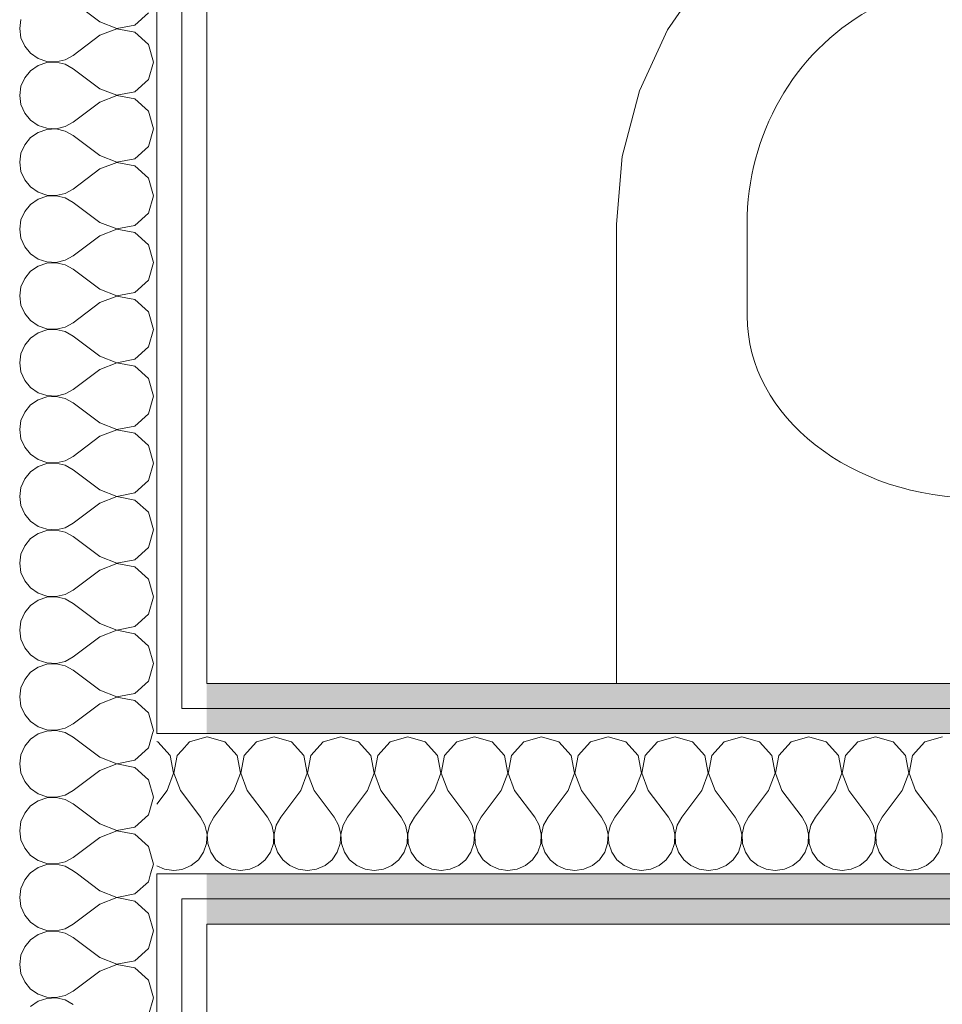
# Model space of a CAD drawing. Header units: millimetres. Extents: x 172139 to 266886, y 89395 to 138225.
# Tile 63 of 94: x 212223 to 212683, y 117047 to 117538. Entities that reach past the tile are written whole.
import ezdxf

# ---------------------------------------------------------------- set-up
doc = ezdxf.new("R2010")
doc.units = ezdxf.units.MM
doc.header["$MEASUREMENT"] = 0
doc.layers.add('PRZEBUDOWA_W_KAN', color=7, linetype='Continuous')
doc.layers.add('ROZBUDOWA_NOWE_DZIAŁOWE', color=7, linetype='Continuous')
for name, color, linetype, lineweight in [('PRZEBUDOWA_W_KAN_Nr_pióra__101', 252, 'Continuous', 5), ('ROZBUDOWA_NOWE_DZIAŁOWE_Nr_pióra__47', 7, 'Continuous', 15), ('STREFA_NOWE_POM_Nr_pióra__121', 255, 'Continuous', 0)]:
    doc.layers.add(name, color=color, linetype=linetype, lineweight=lineweight)
for name, color, linetype, lineweight, true_color in [('ROZBUDOWA_NOWE_DZIAŁOWE_Nr_pióra__24', 7, 'Continuous', 15, 0x029e21), ('ROZBUDOWA_NOWE_DZIAŁOWE_Nr_pióra__4', 7, 'Continuous', 13, 0x029e21), ('ROZBUDOWA_NOWE_DZIAŁOWE_Nr_pióra__67', 7, 'Continuous', 13, 0x6a6a6a)]:
    doc.layers.add(name, color=color, linetype=linetype, lineweight=lineweight, true_color=true_color)
pattern_1 = [(0, (0, 0), (0, 37.5), [0, -37.5])]

# ---------------------------------------------------------------- blocks, each defined once
blk = doc.blocks.new('*X465')
at = {"layer": 'ROZBUDOWA_NOWE_DZIAŁOWE_Nr_pióra__4', "linetype": 'Continuous'}
for p, q in [((212316.67, 117180.1), (212316.49, 117180.05)), ((212325.43, 117177.61), (212316.67, 117180.1)), ((212331.57, 117170.89), (212325.43, 117177.61)), ((212341.24, 117177.61), (212335.09, 117170.89)), ((212350, 117180.1), (212341.24, 117177.61)), ((212358.76, 117177.61), (212350, 117180.1)), ((212364.91, 117170.89), (212358.76, 117177.61)), ((212374.57, 117177.61), (212368.43, 117170.89)), ((212383.33, 117180.1), (212374.57, 117177.61)), ((212392.1, 117177.61), (212383.33, 117180.1)), ((212398.24, 117170.89), (212392.1, 117177.61)), ((212407.9, 117177.61), (212401.76, 117170.89)), ((212416.67, 117180.1), (212407.9, 117177.61)), ((212425.43, 117177.61), (212416.67, 117180.1)), ((212431.57, 117170.89), (212425.43, 117177.61)), ((212441.24, 117177.61), (212435.09, 117170.89)), ((212450, 117180.1), (212441.24, 117177.61)), ((212458.76, 117177.61), (212450, 117180.1)), ((212464.91, 117170.89), (212458.76, 117177.61)), ((212474.57, 117177.61), (212468.43, 117170.89)), ((212483.33, 117180.1), (212474.57, 117177.61)), ((212492.1, 117177.61), (212483.33, 117180.1)), ((212498.24, 117170.89), (212492.1, 117177.61)), ((212507.9, 117177.61), (212501.76, 117170.89)), ((212516.67, 117180.1), (212507.9, 117177.61)), ((212525.43, 117177.61), (212516.67, 117180.1)), ((212531.57, 117170.89), (212525.43, 117177.61)), ((212541.24, 117177.61), (212535.09, 117170.89)), ((212550, 117180.1), (212541.24, 117177.61)), ((212558.76, 117177.61), (212550, 117180.1)), ((212564.91, 117170.89), (212558.76, 117177.61)), ((212574.57, 117177.61), (212568.43, 117170.89)), ((212583.33, 117180.1), (212574.57, 117177.61)), ((212592.1, 117177.61), (212583.33, 117180.1)), ((212598.24, 117170.89), (212592.1, 117177.61)), ((212607.9, 117177.61), (212601.76, 117170.89)), ((212616.67, 117180.1), (212607.9, 117177.61)), ((212625.43, 117177.61), (212616.67, 117180.1)), ((212631.57, 117170.89), (212625.43, 117177.61)), ((212641.24, 117177.61), (212635.09, 117170.89)), ((212650, 117180.1), (212641.24, 117177.61)), ((212658.76, 117177.61), (212650, 117180.1)), ((212664.91, 117170.89), (212658.76, 117177.61)), ((212674.57, 117177.61), (212668.43, 117170.89)), ((212683.33, 117180.1), (212674.57, 117177.61)), ((212333.27, 117161.93), (212331.57, 117170.89)), ((212335.09, 117170.89), (212333.4, 117161.93)), ((212366.6, 117161.93), (212364.91, 117170.89)), ((212368.43, 117170.89), (212366.73, 117161.93)), ((212399.93, 117161.93), (212398.24, 117170.89)), ((212401.76, 117170.89), (212400.07, 117161.93)), ((212433.27, 117161.93), (212431.57, 117170.89)), ((212435.09, 117170.89), (212433.4, 117161.93)), ((212466.6, 117161.93), (212464.91, 117170.89)), ((212468.43, 117170.89), (212466.73, 117161.93)), ((212499.93, 117161.93), (212498.24, 117170.89)), ((212501.76, 117170.89), (212500.07, 117161.93)), ((212533.27, 117161.93), (212531.57, 117170.89)), ((212535.09, 117170.89), (212533.4, 117161.93)), ((212566.6, 117161.93), (212564.91, 117170.89)), ((212568.43, 117170.89), (212566.73, 117161.93)), ((212599.93, 117161.93), (212598.24, 117170.89)), ((212601.76, 117170.89), (212600.07, 117161.93)), ((212633.27, 117161.93), (212631.57, 117170.89)), ((212635.09, 117170.89), (212633.4, 117161.93)), ((212666.6, 117161.93), (212664.91, 117170.89)), ((212668.43, 117170.89), (212666.73, 117161.93)), ((212330, 117153.43), (212333.27, 117161.93)), ((212333.4, 117161.93), (212336.67, 117153.43)), ((212363.33, 117153.43), (212366.6, 117161.93)), ((212366.73, 117161.93), (212370, 117153.43)), ((212396.67, 117153.43), (212399.93, 117161.93)), ((212400.07, 117161.93), (212403.33, 117153.43)), ((212430, 117153.43), (212433.27, 117161.93)), ((212433.4, 117161.93), (212436.67, 117153.43)), ((212463.33, 117153.43), (212466.6, 117161.93)), ((212466.73, 117161.93), (212470, 117153.43)), ((212496.67, 117153.43), (212499.93, 117161.93)), ((212500.07, 117161.93), (212503.33, 117153.43)), ((212530, 117153.43), (212533.27, 117161.93)), ((212533.4, 117161.93), (212536.67, 117153.43)), ((212563.33, 117153.43), (212566.6, 117161.93)), ((212566.73, 117161.93), (212570, 117153.43)), ((212596.67, 117153.43), (212599.93, 117161.93)), ((212600.07, 117161.93), (212603.33, 117153.43)), ((212630, 117153.43), (212633.27, 117161.93)), ((212633.4, 117161.93), (212636.67, 117153.43)), ((212663.33, 117153.43), (212666.6, 117161.93)), ((212666.73, 117161.93), (212670, 117153.43)), ((212330, 117153.43), (212320, 117140.1)), ((212336.67, 117153.43), (212346.67, 117140.1)), ((212363.33, 117153.43), (212353.33, 117140.1)), ((212370, 117153.43), (212380, 117140.1)), ((212396.67, 117153.43), (212386.67, 117140.1)), ((212403.33, 117153.43), (212413.33, 117140.1)), ((212430, 117153.43), (212420, 117140.1)), ((212436.67, 117153.43), (212446.67, 117140.1)), ((212463.33, 117153.43), (212453.33, 117140.1)), ((212470, 117153.43), (212480, 117140.1)), ((212496.67, 117153.43), (212486.67, 117140.1)), ((212503.33, 117153.43), (212513.33, 117140.1)), ((212530, 117153.43), (212520, 117140.1)), ((212536.67, 117153.43), (212546.67, 117140.1)), ((212563.33, 117153.43), (212553.33, 117140.1)), ((212570, 117153.43), (212580, 117140.1)), ((212596.67, 117153.43), (212586.67, 117140.1)), ((212603.33, 117153.43), (212613.33, 117140.1)), ((212630, 117153.43), (212620, 117140.1)), ((212636.67, 117153.43), (212646.67, 117140.1)), ((212663.33, 117153.43), (212653.33, 117140.1)), ((212670, 117153.43), (212680, 117140.1)), ((212320, 117140.1), (212317.77, 117136.07)), ((212348.89, 117136.07), (212346.67, 117140.1)), ((212353.33, 117140.1), (212351.11, 117136.07)), ((212382.23, 117136.07), (212380, 117140.1)), ((212386.67, 117140.1), (212384.44, 117136.07)), ((212415.56, 117136.07), (212413.33, 117140.1)), ((212420, 117140.1), (212417.77, 117136.07)), ((212448.89, 117136.07), (212446.67, 117140.1)), ((212453.33, 117140.1), (212451.11, 117136.07)), ((212482.23, 117136.07), (212480, 117140.1)), ((212486.67, 117140.1), (212484.44, 117136.07)), ((212515.56, 117136.07), (212513.33, 117140.1)), ((212520, 117140.1), (212517.77, 117136.07)), ((212548.89, 117136.07), (212546.67, 117140.1)), ((212553.33, 117140.1), (212551.11, 117136.07)), ((212582.23, 117136.07), (212580, 117140.1)), ((212586.67, 117140.1), (212584.44, 117136.07)), ((212615.56, 117136.07), (212613.33, 117140.1)), ((212620, 117140.1), (212617.77, 117136.07)), ((212648.89, 117136.07), (212646.67, 117140.1)), ((212653.33, 117140.1), (212651.11, 117136.07)), ((212682.23, 117136.07), (212680, 117140.1)), ((212317.77, 117136.07), (212316.73, 117131.59)), ((212349.93, 117131.59), (212348.89, 117136.07)), ((212351.11, 117136.07), (212350.07, 117131.59)), ((212383.27, 117131.59), (212382.23, 117136.07)), ((212384.44, 117136.07), (212383.4, 117131.59)), ((212416.6, 117131.59), (212415.56, 117136.07)), ((212417.77, 117136.07), (212416.73, 117131.59)), ((212449.93, 117131.59), (212448.89, 117136.07)), ((212451.11, 117136.07), (212450.07, 117131.59)), ((212483.27, 117131.59), (212482.23, 117136.07)), ((212484.44, 117136.07), (212483.4, 117131.59)), ((212516.6, 117131.59), (212515.56, 117136.07)), ((212517.77, 117136.07), (212516.73, 117131.59)), ((212549.93, 117131.59), (212548.89, 117136.07)), ((212551.11, 117136.07), (212550.07, 117131.59)), ((212583.27, 117131.59), (212582.23, 117136.07)), ((212584.44, 117136.07), (212583.4, 117131.59)), ((212616.6, 117131.59), (212615.56, 117136.07)), ((212617.77, 117136.07), (212616.73, 117131.59)), ((212649.93, 117131.59), (212648.89, 117136.07)), ((212651.11, 117136.07), (212650.07, 117131.59)), ((212683.27, 117131.59), (212682.23, 117136.07)), ((212316.6, 117131.59), (212316.49, 117132.06)), ((212316.49, 117129.36), (212316.6, 117131.59)), ((212316.73, 117131.59), (212316.96, 117127)), ((212349.71, 117127), (212349.93, 117131.59)), ((212350.07, 117131.59), (212350.29, 117127)), ((212383.04, 117127), (212383.27, 117131.59)), ((212383.4, 117131.59), (212383.62, 117127)), ((212416.38, 117127), (212416.6, 117131.59)), ((212416.73, 117131.59), (212416.96, 117127)), ((212449.71, 117127), (212449.93, 117131.59)), ((212450.07, 117131.59), (212450.29, 117127)), ((212483.04, 117127), (212483.27, 117131.59)), ((212483.4, 117131.59), (212483.62, 117127)), ((212516.38, 117127), (212516.6, 117131.59)), ((212516.73, 117131.59), (212516.96, 117127)), ((212549.71, 117127), (212549.93, 117131.59)), ((212550.07, 117131.59), (212550.29, 117127)), ((212583.04, 117127), (212583.27, 117131.59)), ((212583.4, 117131.59), (212583.62, 117127)), ((212616.38, 117127), (212616.6, 117131.59)), ((212616.73, 117131.59), (212616.96, 117127)), ((212649.71, 117127), (212649.93, 117131.59)), ((212650.07, 117131.59), (212650.29, 117127)), ((212683.04, 117127), (212683.27, 117131.59)), ((212316.96, 117127), (212318.43, 117122.64)), ((212348.24, 117122.64), (212349.71, 117127)), ((212350.29, 117127), (212351.76, 117122.64)), ((212381.57, 117122.64), (212383.04, 117127)), ((212383.62, 117127), (212385.09, 117122.64)), ((212414.91, 117122.64), (212416.38, 117127)), ((212416.96, 117127), (212418.43, 117122.64)), ((212448.24, 117122.64), (212449.71, 117127)), ((212450.29, 117127), (212451.76, 117122.64)), ((212481.57, 117122.64), (212483.04, 117127)), ((212483.62, 117127), (212485.09, 117122.64)), ((212514.91, 117122.64), (212516.38, 117127)), ((212516.96, 117127), (212518.43, 117122.64)), ((212548.24, 117122.64), (212549.71, 117127)), ((212550.29, 117127), (212551.76, 117122.64)), ((212581.57, 117122.64), (212583.04, 117127)), ((212583.62, 117127), (212585.09, 117122.64)), ((212614.91, 117122.64), (212616.38, 117127)), ((212616.96, 117127), (212618.43, 117122.64)), ((212648.24, 117122.64), (212649.71, 117127)), ((212650.29, 117127), (212651.76, 117122.64)), ((212681.57, 117122.64), (212683.04, 117127)), ((212318.43, 117122.64), (212321.03, 117118.85)), ((212321.03, 117118.85), (212324.57, 117115.92)), ((212342.1, 117115.92), (212345.64, 117118.85)), ((212345.64, 117118.85), (212348.24, 117122.64)), ((212351.76, 117122.64), (212354.36, 117118.85)), ((212354.36, 117118.85), (212357.9, 117115.92)), ((212375.43, 117115.92), (212378.97, 117118.85)), ((212378.97, 117118.85), (212381.57, 117122.64)), ((212385.09, 117122.64), (212387.7, 117118.85)), ((212387.7, 117118.85), (212391.24, 117115.92)), ((212408.76, 117115.92), (212412.3, 117118.85)), ((212412.3, 117118.85), (212414.91, 117122.64)), ((212418.43, 117122.64), (212421.03, 117118.85)), ((212421.03, 117118.85), (212424.57, 117115.92)), ((212442.1, 117115.92), (212445.64, 117118.85)), ((212445.64, 117118.85), (212448.24, 117122.64)), ((212451.76, 117122.64), (212454.36, 117118.85)), ((212454.36, 117118.85), (212457.9, 117115.92)), ((212475.43, 117115.92), (212478.97, 117118.85)), ((212478.97, 117118.85), (212481.57, 117122.64)), ((212485.09, 117122.64), (212487.7, 117118.85)), ((212487.7, 117118.85), (212491.24, 117115.92)), ((212508.76, 117115.92), (212512.3, 117118.85)), ((212512.3, 117118.85), (212514.91, 117122.64)), ((212518.43, 117122.64), (212521.03, 117118.85)), ((212521.03, 117118.85), (212524.57, 117115.92)), ((212542.1, 117115.92), (212545.64, 117118.85)), ((212545.64, 117118.85), (212548.24, 117122.64)), ((212551.76, 117122.64), (212554.36, 117118.85)), ((212554.36, 117118.85), (212557.9, 117115.92)), ((212575.43, 117115.92), (212578.97, 117118.85)), ((212578.97, 117118.85), (212581.57, 117122.64)), ((212585.09, 117122.64), (212587.7, 117118.85)), ((212587.7, 117118.85), (212591.24, 117115.92)), ((212608.76, 117115.92), (212612.3, 117118.85)), ((212612.3, 117118.85), (212614.91, 117122.64)), ((212618.43, 117122.64), (212621.03, 117118.85)), ((212621.03, 117118.85), (212624.57, 117115.92)), ((212642.1, 117115.92), (212645.64, 117118.85)), ((212645.64, 117118.85), (212648.24, 117122.64)), ((212651.76, 117122.64), (212654.36, 117118.85)), ((212654.36, 117118.85), (212657.9, 117115.92)), ((212675.43, 117115.92), (212678.97, 117118.85)), ((212678.97, 117118.85), (212681.57, 117122.64)), ((212324.57, 117115.92), (212328.78, 117114.07)), ((212328.78, 117114.07), (212333.33, 117113.43)), ((212333.33, 117113.43), (212337.89, 117114.07)), ((212337.89, 117114.07), (212342.1, 117115.92)), ((212357.9, 117115.92), (212362.11, 117114.07)), ((212362.11, 117114.07), (212366.67, 117113.43)), ((212366.67, 117113.43), (212371.22, 117114.07)), ((212371.22, 117114.07), (212375.43, 117115.92)), ((212391.24, 117115.92), (212395.45, 117114.07)), ((212395.45, 117114.07), (212400, 117113.43)), ((212400, 117113.43), (212404.55, 117114.07)), ((212404.55, 117114.07), (212408.76, 117115.92)), ((212424.57, 117115.92), (212428.78, 117114.07)), ((212428.78, 117114.07), (212433.33, 117113.43)), ((212433.33, 117113.43), (212437.89, 117114.07)), ((212437.89, 117114.07), (212442.1, 117115.92)), ((212457.9, 117115.92), (212462.11, 117114.07)), ((212462.11, 117114.07), (212466.67, 117113.43)), ((212466.67, 117113.43), (212471.22, 117114.07)), ((212471.22, 117114.07), (212475.43, 117115.92)), ((212491.24, 117115.92), (212495.45, 117114.07)), ((212495.45, 117114.07), (212500, 117113.43)), ((212500, 117113.43), (212504.55, 117114.07)), ((212504.55, 117114.07), (212508.76, 117115.92)), ((212524.57, 117115.92), (212528.78, 117114.07)), ((212528.78, 117114.07), (212533.33, 117113.43)), ((212533.33, 117113.43), (212537.89, 117114.07)), ((212537.89, 117114.07), (212542.1, 117115.92)), ((212557.9, 117115.92), (212562.11, 117114.07)), ((212562.11, 117114.07), (212566.67, 117113.43)), ((212566.67, 117113.43), (212571.22, 117114.07)), ((212571.22, 117114.07), (212575.43, 117115.92)), ((212591.24, 117115.92), (212595.45, 117114.07)), ((212595.45, 117114.07), (212600, 117113.43)), ((212600, 117113.43), (212604.55, 117114.07)), ((212604.55, 117114.07), (212608.76, 117115.92)), ((212624.57, 117115.92), (212628.78, 117114.07)), ((212628.78, 117114.07), (212633.33, 117113.43)), ((212633.33, 117113.43), (212637.89, 117114.07)), ((212637.89, 117114.07), (212642.1, 117115.92)), ((212657.9, 117115.92), (212662.11, 117114.07)), ((212662.11, 117114.07), (212666.67, 117113.43)), ((212666.67, 117113.43), (212671.22, 117114.07)), ((212671.22, 117114.07), (212675.43, 117115.92))]:
    blk.add_line(p, q, dxfattribs=at)
blk = doc.blocks.new('Ściana_124', base_point=(212316.49, 117206.76))
at = {"layer": 'ROZBUDOWA_NOWE_DZIAŁOWE_Nr_pióra__24', "linetype": 'Continuous'}
h = blk.add_hatch(dxfattribs=at)
h.set_pattern_fill('Gips', color=256, style=0, pattern_type=2)
h.set_pattern_definition(pattern_1)
h.paths.add_polyline_path([(216210.84, 117206.76), (212316.49, 117206.76), (212316.49, 117194.26), (216210.84, 117194.26)])
h = blk.add_hatch(dxfattribs=at)
h.set_pattern_fill('Gips', color=256, style=0, pattern_type=2)
h.set_pattern_definition(pattern_1)
h.paths.add_polyline_path([(216210.84, 117194.26), (212316.49, 117194.26), (212316.49, 117181.76), (216210.84, 117181.76)])
h = blk.add_hatch(dxfattribs=at)
h.set_pattern_fill('Gips', color=256, style=0, pattern_type=2)
h.set_pattern_definition(pattern_1)
h.paths.add_polyline_path([(212316.49, 117099.26), (216210.84, 117099.26), (216210.84, 117111.76), (212316.49, 117111.76)])
h = blk.add_hatch(dxfattribs=at)
h.set_pattern_fill('Gips', color=256, style=0, pattern_type=2)
h.set_pattern_definition(pattern_1)
h.paths.add_polyline_path([(212316.49, 117086.76), (216210.84, 117086.76), (216210.84, 117099.26), (212316.49, 117099.26)])
at = {"layer": 'ROZBUDOWA_NOWE_DZIAŁOWE_Nr_pióra__47', "linetype": 'Continuous', "flags": 128}
for points in [[(216210.84, 117206.76), (212316.49, 117206.76)], [(212316.49, 117086.76), (216210.84, 117086.76)]]:
    blk.add_lwpolyline(points, dxfattribs=at)
at = {"layer": 'ROZBUDOWA_NOWE_DZIAŁOWE_Nr_pióra__67', "linetype": 'Continuous'}
for p, q in [((216210.84, 117194.26), (212316.49, 117194.26)), ((216210.84, 117181.76), (212316.49, 117181.76)), ((212316.49, 117111.76), (216210.84, 117111.76)), ((212316.49, 117099.26), (216210.84, 117099.26))]:
    blk.add_line(p, q, dxfattribs=at)
at = {"layer": 'ROZBUDOWA_NOWE_DZIAŁOWE'}
blk.add_blockref('*X465', (0, 0), dxfattribs=at)
blk = doc.blocks.new('Umywalka 19_2')
at = {"layer": 'PRZEBUDOWA_W_KAN_Nr_pióra__101', "linetype": 'Continuous'}
for p, q in [((-300, 0), (-300, -229.09)), ((300, 0), (-300, 0)), ((300, -229.09), (300, 0)), ((-25, -57.32), (-21, -99.27)), ((21, -99.27), (25, -57.32)), ((-13.6, -97.1), (-13.6, -82.23)), ((-13.6, -82.23), (13.6, -82.23)), ((13.6, -82.23), (13.6, -97.1)), ((118.83, -92.32), (-118.83, -92.32)), ((-17.73, -108.78), (-11.1, -161.72)), ((11.1, -161.72), (17.73, -108.78)), ((-234.78, -183.27), (-234.78, -229.09)), ((234.78, -183.27), (234.78, -229.09)), ((-300, -229.09), (-297.11, -262.81)), ((297.11, -262.81), (300, -229.09)), ((-297.11, -262.81), (-288.51, -295.46)), ((288.51, -295.46), (297.11, -262.81)), ((-288.51, -295.46), (-274.5, -325.98)), ((274.5, -325.98), (288.51, -295.46)), ((-274.5, -325.98), (-255.51, -353.41)), ((255.51, -353.41), (274.5, -325.98)), ((-255.51, -353.41), (-232.15, -376.86)), ((232.15, -376.86), (255.51, -353.41)), ((-232.15, -376.86), (-205.17, -395.59)), ((205.17, -395.59), (232.15, -376.86)), ((-205.17, -395.59), (-139.98, -425.53)), ((139.98, -425.53), (205.17, -395.59)), ((-139.98, -425.53), (-70.96, -443.83)), ((70.96, -443.83), (139.98, -425.53)), ((-70.96, -443.83), (0, -449.99)), ((0, -449.99), (70.96, -443.83))]:
    blk.add_line(p, q, dxfattribs=at)
blk.add_circle((0, -207), 17.5, dxfattribs=at)
for centre, radius, start, end in [((0, -57.32), 25, 0, 180), ((0, -97.1), 13.6, 180, 0), ((0, -97.37), 21.09, 185.1696, 212.771), ((0, -97.37), 21.09, 327.229, 354.8304), ((0, -97.37), 21.09, 212.771, 327.229), ((0, -160.33), 11.19, 187.1389, 352.8611)]:
    blk.add_arc(centre, radius, start, end, dxfattribs=at)
for centre, major_axis, ratio, start_param, end_param in [((-118.7, -183.27), (-116.07, 0), 0.783646, 4.712389, 6.283185), ((118.7, -183.27), (-116.07, 0), 0.783646, 3.141593, 4.712389), ((-118.85, -229.09), (0, -121.2), 0.956522, 4.712389, 5.78621), ((118.85, -229.09), (0, -121.2), 0.956522, 0.496975, 1.570796), ((0, 0), (0, -381.82), 0.956522, 5.78621, 6.78016)]:
    blk.add_ellipse(centre, major_axis=major_axis, ratio=ratio, start_param=start_param, end_param=end_param, dxfattribs=at)
blk = doc.blocks.new('*X526')
at = {"layer": 'ROZBUDOWA_NOWE_DZIAŁOWE_Nr_pióra__4', "linetype": 'Continuous'}
for p, q in [((212307.9, 117177.61), (212303.99, 117173.33)), ((212316.49, 117180.05), (212307.9, 117177.61)), ((212303.99, 117152.55), (212313.33, 117140.1)), ((212315.56, 117136.07), (212313.33, 117140.1)), ((212316.49, 117132.06), (212315.56, 117136.07)), ((212316.38, 117127), (212316.49, 117129.36)), ((212314.91, 117122.64), (212316.38, 117127)), ((212308.76, 117115.92), (212312.3, 117118.85)), ((212312.3, 117118.85), (212314.91, 117122.64)), ((212303.99, 117113.99), (212304.55, 117114.07)), ((212304.55, 117114.07), (212308.76, 117115.92))]:
    blk.add_line(p, q, dxfattribs=at)
blk = doc.blocks.new('*X527')
at = {"layer": 'ROZBUDOWA_NOWE_DZIAŁOWE_Nr_pióra__4', "linetype": 'Continuous'}
for p, q in [((212292.1, 117177.61), (212291.49, 117177.78)), ((212298.24, 117170.89), (212292.1, 117177.61)), ((212303.99, 117173.33), (212301.76, 117170.89)), ((212299.93, 117161.93), (212298.24, 117170.89)), ((212301.76, 117170.89), (212300.07, 117161.93)), ((212296.67, 117153.43), (212299.93, 117161.93)), ((212300.07, 117161.93), (212303.33, 117153.43)), ((212296.67, 117153.43), (212291.49, 117146.53)), ((212303.33, 117153.43), (212303.99, 117152.55)), ((212291.49, 117115.81), (212295.45, 117114.07)), ((212295.45, 117114.07), (212300, 117113.43)), ((212300, 117113.43), (212303.99, 117113.99))]:
    blk.add_line(p, q, dxfattribs=at)
blk = doc.blocks.new('*X528')
at = {"layer": 'ROZBUDOWA_NOWE_DZIAŁOWE_Nr_pióra__4', "linetype": 'Continuous'}
for p, q in [((212228.13, 117111.76), (212225.65, 117108.76)), ((212263.16, 117103.33), (212251.92, 117111.76)), ((212287.33, 117107.9), (212288.43, 117111.76)), ((212223.79, 117104.55), (212223.16, 117100)), ((212225.65, 117108.76), (212223.79, 117104.55)), ((212280.61, 117101.76), (212287.33, 117107.9)), ((212223.16, 117100), (212223.79, 117095.45)), ((212263.16, 117103.33), (212271.66, 117100.07)), ((212271.66, 117099.93), (212263.16, 117096.67)), ((212271.66, 117100.07), (212280.61, 117101.76)), ((212280.61, 117098.24), (212271.66, 117099.93)), ((212223.79, 117095.45), (212225.65, 117091.24)), ((212263.16, 117096.67), (212249.82, 117086.67)), ((212287.33, 117092.1), (212280.61, 117098.24)), ((212225.65, 117091.24), (212228.58, 117087.7)), ((212289.82, 117083.33), (212287.33, 117092.1)), ((212228.58, 117087.7), (212232.37, 117085.09)), ((212232.37, 117085.09), (212236.73, 117083.62)), ((212241.32, 117083.4), (212245.8, 117084.44)), ((212245.8, 117084.44), (212249.82, 117086.67)), ((212232.37, 117081.57), (212228.58, 117078.97)), ((212236.73, 117083.04), (212232.37, 117081.57)), ((212236.73, 117083.62), (212241.32, 117083.4)), ((212241.32, 117083.27), (212236.73, 117083.04)), ((212245.8, 117082.23), (212241.32, 117083.27)), ((212249.82, 117080), (212245.8, 117082.23)), ((212263.16, 117070), (212249.82, 117080)), ((212287.33, 117074.57), (212289.82, 117083.33)), ((212225.65, 117075.43), (212223.79, 117071.22)), ((212228.58, 117078.97), (212225.65, 117075.43)), ((212280.61, 117068.43), (212287.33, 117074.57)), ((212223.79, 117071.22), (212223.16, 117066.67)), ((212263.16, 117070), (212271.66, 117066.73)), ((212223.16, 117066.67), (212223.79, 117062.11)), ((212271.66, 117066.6), (212263.16, 117063.33)), ((212271.66, 117066.73), (212280.61, 117068.43)), ((212280.61, 117064.91), (212271.66, 117066.6)), ((212287.33, 117058.76), (212280.61, 117064.91)), ((212223.79, 117062.11), (212225.65, 117057.9)), ((212263.16, 117063.33), (212249.82, 117053.33)), ((212225.65, 117057.9), (212228.58, 117054.36)), ((212289.82, 117050), (212287.33, 117058.76)), ((212228.58, 117054.36), (212232.37, 117051.76)), ((212232.37, 117051.76), (212236.73, 117050.29)), ((212236.73, 117050.29), (212241.32, 117050.07)), ((212241.32, 117049.93), (212236.73, 117049.71)), ((212241.32, 117050.07), (212245.8, 117051.11)), ((212245.8, 117048.89), (212241.32, 117049.93)), ((212245.8, 117051.11), (212249.82, 117053.33)), ((212287.33, 117041.24), (212289.82, 117050)), ((212232.37, 117048.24), (212228.58, 117045.64)), ((212236.73, 117049.71), (212232.37, 117048.24)), ((212249.82, 117046.67), (212245.8, 117048.89))]:
    blk.add_line(p, q, dxfattribs=at)
blk = doc.blocks.new('*X529')
at = {"layer": 'ROZBUDOWA_NOWE_DZIAŁOWE_Nr_pióra__4', "linetype": 'Continuous'}
for p, q in [((212228.58, 117178.97), (212225.65, 117175.43)), ((212232.37, 117181.57), (212228.58, 117178.97)), ((212232.94, 117181.76), (212232.37, 117181.57)), ((212249.82, 117180), (212246.63, 117181.76)), ((212263.16, 117170), (212249.82, 117180)), ((212287.33, 117174.57), (212289.38, 117181.76)), ((212225.65, 117175.43), (212223.79, 117171.22)), ((212280.61, 117168.43), (212287.33, 117174.57)), ((212223.79, 117171.22), (212223.16, 117166.67)), ((212263.16, 117170), (212271.66, 117166.73)), ((212271.66, 117166.73), (212280.61, 117168.43)), ((212223.16, 117166.67), (212223.79, 117162.11)), ((212263.16, 117163.33), (212249.82, 117153.33)), ((212271.66, 117166.6), (212263.16, 117163.33)), ((212280.61, 117164.91), (212271.66, 117166.6)), ((212287.33, 117158.76), (212280.61, 117164.91)), ((212223.79, 117162.11), (212225.65, 117157.9)), ((212289.82, 117150), (212287.33, 117158.76)), ((212225.65, 117157.9), (212228.58, 117154.36)), ((212228.58, 117154.36), (212232.37, 117151.76)), ((212245.8, 117151.11), (212249.82, 117153.33)), ((212232.37, 117148.24), (212228.58, 117145.64)), ((212232.37, 117151.76), (212236.73, 117150.29)), ((212236.73, 117149.71), (212232.37, 117148.24)), ((212236.73, 117150.29), (212241.32, 117150.07)), ((212241.32, 117149.93), (212236.73, 117149.71)), ((212241.32, 117150.07), (212245.8, 117151.11)), ((212245.8, 117148.89), (212241.32, 117149.93)), ((212249.82, 117146.67), (212245.8, 117148.89)), ((212287.33, 117141.24), (212289.82, 117150)), ((212228.58, 117145.64), (212225.65, 117142.1)), ((212263.16, 117136.67), (212249.82, 117146.67)), ((212225.65, 117142.1), (212223.79, 117137.89)), ((212280.61, 117135.09), (212287.33, 117141.24)), ((212223.79, 117137.89), (212223.16, 117133.33)), ((212263.16, 117136.67), (212271.66, 117133.4)), ((212271.66, 117133.4), (212280.61, 117135.09)), ((212223.16, 117133.33), (212223.79, 117128.78)), ((212223.79, 117128.78), (212225.65, 117124.57)), ((212263.16, 117130), (212249.82, 117120)), ((212271.66, 117133.27), (212263.16, 117130)), ((212280.61, 117131.57), (212271.66, 117133.27)), ((212287.33, 117125.43), (212280.61, 117131.57)), ((212225.65, 117124.57), (212228.58, 117121.03)), ((212289.82, 117116.67), (212287.33, 117125.43)), ((212228.58, 117121.03), (212232.37, 117118.43)), ((212245.8, 117117.77), (212249.82, 117120)), ((212232.37, 117114.91), (212228.58, 117112.3)), ((212232.37, 117118.43), (212236.73, 117116.96)), ((212236.73, 117116.38), (212232.37, 117114.91)), ((212236.73, 117116.96), (212241.32, 117116.73)), ((212241.32, 117116.6), (212236.73, 117116.38)), ((212241.32, 117116.73), (212245.8, 117117.77)), ((212245.8, 117115.56), (212241.32, 117116.6)), ((212249.82, 117113.33), (212245.8, 117115.56)), ((212288.43, 117111.76), (212289.82, 117116.67)), ((212228.58, 117112.3), (212228.13, 117111.76)), ((212251.92, 117111.76), (212249.82, 117113.33))]:
    blk.add_line(p, q, dxfattribs=at)
blk = doc.blocks.new('*X531')
at = {"layer": 'ROZBUDOWA_NOWE_DZIAŁOWE_Nr_pióra__4', "linetype": 'Continuous'}
for p, q in [((212263.16, 117536.67), (212249.82, 117546.67)), ((212280.61, 117535.09), (212287.33, 117541.24)), ((212223.79, 117537.89), (212223.16, 117533.33)), ((212263.16, 117536.67), (212271.66, 117533.4)), ((212223.16, 117533.33), (212223.79, 117528.78)), ((212271.66, 117533.27), (212263.16, 117530)), ((212271.66, 117533.4), (212280.61, 117535.09)), ((212280.61, 117531.57), (212271.66, 117533.27)), ((212287.33, 117525.43), (212280.61, 117531.57)), ((212223.79, 117528.78), (212225.65, 117524.57)), ((212263.16, 117530), (212249.82, 117520)), ((212225.65, 117524.57), (212228.58, 117521.03)), ((212289.82, 117516.67), (212287.33, 117525.43)), ((212228.58, 117521.03), (212232.37, 117518.43)), ((212232.37, 117518.43), (212236.73, 117516.96)), ((212236.73, 117516.96), (212241.32, 117516.73)), ((212241.32, 117516.6), (212236.73, 117516.38)), ((212241.32, 117516.73), (212245.8, 117517.77)), ((212245.8, 117515.56), (212241.32, 117516.6)), ((212245.8, 117517.77), (212249.82, 117520)), ((212287.33, 117507.9), (212289.82, 117516.67)), ((212228.58, 117512.3), (212225.65, 117508.76)), ((212232.37, 117514.91), (212228.58, 117512.3)), ((212236.73, 117516.38), (212232.37, 117514.91)), ((212249.82, 117513.33), (212245.8, 117515.56)), ((212263.16, 117503.33), (212249.82, 117513.33)), ((212225.65, 117508.76), (212223.79, 117504.55)), ((212280.61, 117501.76), (212287.33, 117507.9)), ((212223.79, 117504.55), (212223.16, 117500)), ((212263.16, 117503.33), (212271.66, 117500.07)), ((212271.66, 117500.07), (212280.61, 117501.76)), ((212223.16, 117500), (212223.79, 117495.45)), ((212271.66, 117499.93), (212263.16, 117496.67)), ((212280.61, 117498.24), (212271.66, 117499.93)), ((212287.33, 117492.1), (212280.61, 117498.24)), ((212223.79, 117495.45), (212225.65, 117491.24)), ((212263.16, 117496.67), (212249.82, 117486.67)), ((212289.82, 117483.33), (212287.33, 117492.1)), ((212225.65, 117491.24), (212228.58, 117487.7)), ((212228.58, 117487.7), (212232.37, 117485.09)), ((212232.37, 117485.09), (212236.73, 117483.62)), ((212236.73, 117483.04), (212232.37, 117481.57)), ((212236.73, 117483.62), (212241.32, 117483.4)), ((212241.32, 117483.27), (212236.73, 117483.04)), ((212241.32, 117483.4), (212245.8, 117484.44)), ((212245.8, 117482.23), (212241.32, 117483.27)), ((212245.8, 117484.44), (212249.82, 117486.67)), ((212249.82, 117480), (212245.8, 117482.23)), ((212287.33, 117474.57), (212289.82, 117483.33)), ((212228.58, 117478.97), (212225.65, 117475.43)), ((212232.37, 117481.57), (212228.58, 117478.97)), ((212263.16, 117470), (212249.82, 117480)), ((212225.65, 117475.43), (212223.79, 117471.22)), ((212280.61, 117468.43), (212287.33, 117474.57)), ((212223.79, 117471.22), (212223.16, 117466.67)), ((212263.16, 117470), (212271.66, 117466.73)), ((212271.66, 117466.73), (212280.61, 117468.43)), ((212223.16, 117466.67), (212223.79, 117462.11)), ((212263.16, 117463.33), (212249.82, 117453.33)), ((212271.66, 117466.6), (212263.16, 117463.33)), ((212280.61, 117464.91), (212271.66, 117466.6)), ((212287.33, 117458.76), (212280.61, 117464.91)), ((212223.79, 117462.11), (212225.65, 117457.9)), ((212225.65, 117457.9), (212228.58, 117454.36)), ((212289.82, 117450), (212287.33, 117458.76)), ((212228.58, 117454.36), (212232.37, 117451.76)), ((212245.8, 117451.11), (212249.82, 117453.33)), ((212232.37, 117448.24), (212228.58, 117445.64)), ((212232.37, 117451.76), (212236.73, 117450.29)), ((212236.73, 117449.71), (212232.37, 117448.24)), ((212236.73, 117450.29), (212241.32, 117450.07)), ((212241.32, 117449.93), (212236.73, 117449.71)), ((212241.32, 117450.07), (212245.8, 117451.11)), ((212245.8, 117448.89), (212241.32, 117449.93)), ((212249.82, 117446.67), (212245.8, 117448.89)), ((212287.33, 117441.24), (212289.82, 117450)), ((212228.58, 117445.64), (212225.65, 117442.1)), ((212263.16, 117436.67), (212249.82, 117446.67)), ((212223.79, 117437.89), (212223.16, 117433.33)), ((212225.65, 117442.1), (212223.79, 117437.89)), ((212280.61, 117435.09), (212287.33, 117441.24)), ((212223.16, 117433.33), (212223.79, 117428.78)), ((212263.16, 117436.67), (212271.66, 117433.4)), ((212271.66, 117433.27), (212263.16, 117430)), ((212271.66, 117433.4), (212280.61, 117435.09)), ((212280.61, 117431.57), (212271.66, 117433.27)), ((212223.79, 117428.78), (212225.65, 117424.57)), ((212263.16, 117430), (212249.82, 117420)), ((212287.33, 117425.43), (212280.61, 117431.57)), ((212225.65, 117424.57), (212228.58, 117421.03)), ((212289.82, 117416.67), (212287.33, 117425.43)), ((212228.58, 117421.03), (212232.37, 117418.43)), ((212232.37, 117418.43), (212236.73, 117416.96)), ((212245.8, 117417.77), (212249.82, 117420)), ((212232.37, 117414.91), (212228.58, 117412.3)), ((212236.73, 117416.38), (212232.37, 117414.91)), ((212236.73, 117416.96), (212241.32, 117416.73)), ((212241.32, 117416.6), (212236.73, 117416.38)), ((212241.32, 117416.73), (212245.8, 117417.77)), ((212245.8, 117415.56), (212241.32, 117416.6)), ((212249.82, 117413.33), (212245.8, 117415.56)), ((212263.16, 117403.33), (212249.82, 117413.33)), ((212287.33, 117407.9), (212289.82, 117416.67)), ((212225.65, 117408.76), (212223.79, 117404.55)), ((212228.58, 117412.3), (212225.65, 117408.76)), ((212223.79, 117404.55), (212223.16, 117400)), ((212280.61, 117401.76), (212287.33, 117407.9)), ((212223.16, 117400), (212223.79, 117395.45)), ((212263.16, 117403.33), (212271.66, 117400.07)), ((212271.66, 117399.93), (212263.16, 117396.67)), ((212271.66, 117400.07), (212280.61, 117401.76)), ((212280.61, 117398.24), (212271.66, 117399.93)), ((212223.79, 117395.45), (212225.65, 117391.24)), ((212263.16, 117396.67), (212249.82, 117386.67)), ((212287.33, 117392.1), (212280.61, 117398.24)), ((212225.65, 117391.24), (212228.58, 117387.7)), ((212289.82, 117383.33), (212287.33, 117392.1)), ((212228.58, 117387.7), (212232.37, 117385.09)), ((212232.37, 117385.09), (212236.73, 117383.62)), ((212241.32, 117383.4), (212245.8, 117384.44)), ((212245.8, 117384.44), (212249.82, 117386.67)), ((212228.58, 117378.97), (212225.65, 117375.43)), ((212232.37, 117381.57), (212228.58, 117378.97)), ((212236.73, 117383.04), (212232.37, 117381.57)), ((212236.73, 117383.62), (212241.32, 117383.4)), ((212241.32, 117383.27), (212236.73, 117383.04)), ((212245.8, 117382.23), (212241.32, 117383.27)), ((212249.82, 117380), (212245.8, 117382.23)), ((212263.16, 117370), (212249.82, 117380)), ((212287.33, 117374.57), (212289.82, 117383.33)), ((212225.65, 117375.43), (212223.79, 117371.22)), ((212280.61, 117368.43), (212287.33, 117374.57)), ((212223.79, 117371.22), (212223.16, 117366.67)), ((212263.16, 117370), (212271.66, 117366.73)), ((212223.16, 117366.67), (212223.79, 117362.11)), ((212271.66, 117366.6), (212263.16, 117363.33)), ((212271.66, 117366.73), (212280.61, 117368.43)), ((212280.61, 117364.91), (212271.66, 117366.6)), ((212287.33, 117358.76), (212280.61, 117364.91)), ((212223.79, 117362.11), (212225.65, 117357.9)), ((212263.16, 117363.33), (212249.82, 117353.33)), ((212225.65, 117357.9), (212228.58, 117354.36)), ((212228.58, 117354.36), (212232.37, 117351.76)), ((212289.82, 117350), (212287.33, 117358.76)), ((212232.37, 117351.76), (212236.73, 117350.29)), ((212236.73, 117349.71), (212232.37, 117348.24)), ((212236.73, 117350.29), (212241.32, 117350.07)), ((212241.32, 117349.93), (212236.73, 117349.71)), ((212241.32, 117350.07), (212245.8, 117351.11)), ((212245.8, 117348.89), (212241.32, 117349.93)), ((212245.8, 117351.11), (212249.82, 117353.33)), ((212287.33, 117341.24), (212289.82, 117350)), ((212228.58, 117345.64), (212225.65, 117342.1)), ((212232.37, 117348.24), (212228.58, 117345.64)), ((212249.82, 117346.67), (212245.8, 117348.89)), ((212263.16, 117336.67), (212249.82, 117346.67)), ((212225.65, 117342.1), (212223.79, 117337.89)), ((212280.61, 117335.09), (212287.33, 117341.24)), ((212223.79, 117337.89), (212223.16, 117333.33)), ((212263.16, 117336.67), (212271.66, 117333.4)), ((212271.66, 117333.4), (212280.61, 117335.09)), ((212223.16, 117333.33), (212223.79, 117328.78)), ((212263.16, 117330), (212249.82, 117320)), ((212271.66, 117333.27), (212263.16, 117330)), ((212280.61, 117331.57), (212271.66, 117333.27)), ((212287.33, 117325.43), (212280.61, 117331.57)), ((212223.79, 117328.78), (212225.65, 117324.57)), ((212289.82, 117316.67), (212287.33, 117325.43)), ((212225.65, 117324.57), (212228.58, 117321.03)), ((212228.58, 117321.03), (212232.37, 117318.43)), ((212245.8, 117317.77), (212249.82, 117320)), ((212232.37, 117318.43), (212236.73, 117316.96)), ((212236.73, 117316.38), (212232.37, 117314.91)), ((212236.73, 117316.96), (212241.32, 117316.73)), ((212241.32, 117316.6), (212236.73, 117316.38)), ((212241.32, 117316.73), (212245.8, 117317.77)), ((212245.8, 117315.56), (212241.32, 117316.6)), ((212249.82, 117313.33), (212245.8, 117315.56)), ((212287.33, 117307.9), (212289.82, 117316.67)), ((212228.58, 117312.3), (212225.65, 117308.76)), ((212232.37, 117314.91), (212228.58, 117312.3)), ((212263.16, 117303.33), (212249.82, 117313.33)), ((212225.65, 117308.76), (212223.79, 117304.55)), ((212280.61, 117301.76), (212287.33, 117307.9)), ((212223.79, 117304.55), (212223.16, 117300)), ((212263.16, 117303.33), (212271.66, 117300.07)), ((212271.66, 117300.07), (212280.61, 117301.76)), ((212223.16, 117300), (212223.79, 117295.45)), ((212223.79, 117295.45), (212225.65, 117291.24)), ((212263.16, 117296.67), (212249.82, 117286.67)), ((212271.66, 117299.93), (212263.16, 117296.67)), ((212280.61, 117298.24), (212271.66, 117299.93)), ((212287.33, 117292.1), (212280.61, 117298.24)), ((212225.65, 117291.24), (212228.58, 117287.7)), ((212289.82, 117283.33), (212287.33, 117292.1)), ((212228.58, 117287.7), (212232.37, 117285.09)), ((212245.8, 117284.44), (212249.82, 117286.67)), ((212232.37, 117281.57), (212228.58, 117278.97)), ((212232.37, 117285.09), (212236.73, 117283.62)), ((212236.73, 117283.04), (212232.37, 117281.57)), ((212236.73, 117283.62), (212241.32, 117283.4)), ((212241.32, 117283.27), (212236.73, 117283.04)), ((212241.32, 117283.4), (212245.8, 117284.44)), ((212245.8, 117282.23), (212241.32, 117283.27)), ((212249.82, 117280), (212245.8, 117282.23)), ((212287.33, 117274.57), (212289.82, 117283.33)), ((212228.58, 117278.97), (212225.65, 117275.43)), ((212263.16, 117270), (212249.82, 117280)), ((212223.79, 117271.22), (212223.16, 117266.67)), ((212225.65, 117275.43), (212223.79, 117271.22)), ((212280.61, 117268.43), (212287.33, 117274.57)), ((212223.16, 117266.67), (212223.79, 117262.11)), ((212263.16, 117270), (212271.66, 117266.73)), ((212271.66, 117266.6), (212263.16, 117263.33)), ((212271.66, 117266.73), (212280.61, 117268.43)), ((212280.61, 117264.91), (212271.66, 117266.6)), ((212223.79, 117262.11), (212225.65, 117257.9)), ((212263.16, 117263.33), (212249.82, 117253.33)), ((212287.33, 117258.76), (212280.61, 117264.91)), ((212225.65, 117257.9), (212228.58, 117254.36)), ((212289.82, 117250), (212287.33, 117258.76)), ((212228.58, 117254.36), (212232.37, 117251.76)), ((212232.37, 117251.76), (212236.73, 117250.29)), ((212245.8, 117251.11), (212249.82, 117253.33)), ((212232.37, 117248.24), (212228.58, 117245.64)), ((212236.73, 117249.71), (212232.37, 117248.24)), ((212236.73, 117250.29), (212241.32, 117250.07)), ((212241.32, 117249.93), (212236.73, 117249.71)), ((212241.32, 117250.07), (212245.8, 117251.11)), ((212245.8, 117248.89), (212241.32, 117249.93)), ((212249.82, 117246.67), (212245.8, 117248.89)), ((212263.16, 117236.67), (212249.82, 117246.67)), ((212287.33, 117241.24), (212289.82, 117250)), ((212225.65, 117242.1), (212223.79, 117237.89)), ((212228.58, 117245.64), (212225.65, 117242.1)), ((212223.79, 117237.89), (212223.16, 117233.33)), ((212263.16, 117236.67), (212271.66, 117233.4)), ((212280.61, 117235.09), (212287.33, 117241.24)), ((212223.16, 117233.33), (212223.79, 117228.78)), ((212271.66, 117233.27), (212263.16, 117230)), ((212271.66, 117233.4), (212280.61, 117235.09)), ((212280.61, 117231.57), (212271.66, 117233.27)), ((212223.79, 117228.78), (212225.65, 117224.57)), ((212263.16, 117230), (212249.82, 117220)), ((212287.33, 117225.43), (212280.61, 117231.57)), ((212225.65, 117224.57), (212228.58, 117221.03)), ((212289.82, 117216.67), (212287.33, 117225.43)), ((212228.58, 117221.03), (212232.37, 117218.43)), ((212232.37, 117218.43), (212236.73, 117216.96)), ((212236.73, 117216.96), (212241.32, 117216.73)), ((212241.32, 117216.73), (212245.8, 117217.77)), ((212245.8, 117217.77), (212249.82, 117220)), ((212228.58, 117212.3), (212225.65, 117208.76)), ((212232.37, 117214.91), (212228.58, 117212.3)), ((212236.73, 117216.38), (212232.37, 117214.91)), ((212241.32, 117216.6), (212236.73, 117216.38)), ((212245.8, 117215.56), (212241.32, 117216.6)), ((212249.82, 117213.33), (212245.8, 117215.56)), ((212263.16, 117203.33), (212249.82, 117213.33)), ((212287.33, 117207.9), (212289.82, 117216.67)), ((212225.65, 117208.76), (212223.79, 117204.55)), ((212280.61, 117201.76), (212287.33, 117207.9)), ((212223.79, 117204.55), (212223.16, 117200)), ((212263.16, 117203.33), (212271.66, 117200.07)), ((212223.16, 117200), (212223.79, 117195.45)), ((212271.66, 117199.93), (212263.16, 117196.67)), ((212271.66, 117200.07), (212280.61, 117201.76)), ((212280.61, 117198.24), (212271.66, 117199.93)), ((212287.33, 117192.1), (212280.61, 117198.24)), ((212223.79, 117195.45), (212225.65, 117191.24)), ((212263.16, 117196.67), (212249.82, 117186.67)), ((212225.65, 117191.24), (212228.58, 117187.7)), ((212228.58, 117187.7), (212232.37, 117185.09)), ((212289.82, 117183.33), (212287.33, 117192.1)), ((212232.37, 117185.09), (212236.73, 117183.62)), ((212236.73, 117183.04), (212232.94, 117181.76)), ((212236.73, 117183.62), (212241.32, 117183.4)), ((212241.32, 117183.27), (212236.73, 117183.04)), ((212241.32, 117183.4), (212245.8, 117184.44)), ((212245.8, 117182.23), (212241.32, 117183.27)), ((212245.8, 117184.44), (212249.82, 117186.67)), ((212289.38, 117181.76), (212289.82, 117183.33)), ((212246.63, 117181.76), (212245.8, 117182.23))]:
    blk.add_line(p, q, dxfattribs=at)
blk = doc.blocks.new('Ściana_141', base_point=(212316.49, 115826.05))
at = {"layer": 'ROZBUDOWA_NOWE_DZIAŁOWE_Nr_pióra__24', "linetype": 'Continuous'}
h = blk.add_hatch(dxfattribs=at)
h.set_pattern_fill('Gips', color=256, style=0, pattern_type=2)
h.set_pattern_definition(pattern_1)
h.paths.add_polyline_path([(212291.49, 117194.26), (212303.99, 117194.26), (212303.99, 117921.89), (212291.49, 117921.89)])
h = blk.add_hatch(dxfattribs=at)
h.set_pattern_fill('Gips', color=256, style=0, pattern_type=2)
h.set_pattern_definition(pattern_1)
h.paths.add_polyline_path([(212303.99, 117206.76), (212316.49, 117206.76), (212316.49, 117921.89), (212303.99, 117921.89)])
h = blk.add_hatch(dxfattribs=at)
h.set_pattern_fill('Gips', color=256, style=0, pattern_type=2)
h.set_pattern_definition(pattern_1)
h.paths.add_polyline_path([(212303.99, 117206.76), (212303.99, 117194.26), (212316.49, 117194.26), (212316.49, 117206.76)])
h = blk.add_hatch(dxfattribs=at)
h.set_pattern_fill('Gips', color=256, style=0, pattern_type=2)
h.set_pattern_definition(pattern_1)
h.paths.add_polyline_path([(212291.49, 117194.26), (212291.49, 117181.76), (212303.99, 117181.76), (212303.99, 117194.26)])
h = blk.add_hatch(dxfattribs=at)
h.set_pattern_fill('Gips', color=256, style=0, pattern_type=2)
h.set_pattern_definition(pattern_1)
h.paths.add_polyline_path([(212303.99, 117194.26), (212303.99, 117181.76), (212316.49, 117181.76), (212316.49, 117194.26)])
h = blk.add_hatch(dxfattribs=at)
h.set_pattern_fill('Gips', color=256, style=0, pattern_type=2)
h.set_pattern_definition(pattern_1)
h.paths.add_polyline_path([(212291.49, 117111.76), (212291.49, 117099.26), (212303.99, 117099.26), (212303.99, 117111.76)])
h = blk.add_hatch(dxfattribs=at)
h.set_pattern_fill('Gips', color=256, style=0, pattern_type=2)
h.set_pattern_definition(pattern_1)
h.paths.add_polyline_path([(212303.99, 117111.76), (212303.99, 117099.26), (212316.49, 117099.26), (212316.49, 117111.76)])
h = blk.add_hatch(dxfattribs=at)
h.set_pattern_fill('Gips', color=256, style=0, pattern_type=2)
h.set_pattern_definition(pattern_1)
h.paths.add_polyline_path([(212291.49, 117099.26), (212291.49, 115826.05), (212303.99, 115826.05), (212303.99, 117099.26)])
h = blk.add_hatch(dxfattribs=at)
h.set_pattern_fill('Gips', color=256, style=0, pattern_type=2)
h.set_pattern_definition(pattern_1)
h.paths.add_polyline_path([(212303.99, 117099.26), (212303.99, 117086.76), (212316.49, 117086.76), (212316.49, 117099.26)])
h = blk.add_hatch(dxfattribs=at)
h.set_pattern_fill('Gips', color=256, style=0, pattern_type=2)
h.set_pattern_definition(pattern_1)
h.paths.add_polyline_path([(212303.99, 117086.76), (212303.99, 115826.05), (212316.49, 115826.05), (212316.49, 117086.76)])
at = {"layer": 'ROZBUDOWA_NOWE_DZIAŁOWE_Nr_pióra__47', "linetype": 'Continuous', "flags": 128}
for points in [[(212316.49, 117206.76), (212316.49, 117921.89)], [(212316.49, 115826.05), (212316.49, 117086.76)]]:
    blk.add_lwpolyline(points, dxfattribs=at)
at = {"layer": 'ROZBUDOWA_NOWE_DZIAŁOWE_Nr_pióra__67', "linetype": 'Continuous'}
for p, q in [((212291.49, 117181.76), (212291.49, 117921.89)), ((212303.99, 117194.26), (212303.99, 117921.89)), ((212316.49, 117194.26), (212303.99, 117194.26)), ((212303.99, 117181.76), (212291.49, 117181.76)), ((212316.49, 117181.76), (212303.99, 117181.76)), ((212291.49, 117111.76), (212303.99, 117111.76)), ((212291.49, 115826.05), (212291.49, 117111.76)), ((212303.99, 117111.76), (212316.49, 117111.76)), ((212303.99, 117099.26), (212316.49, 117099.26)), ((212303.99, 115826.05), (212303.99, 117099.26))]:
    blk.add_line(p, q, dxfattribs=at)
at = {"layer": 'ROZBUDOWA_NOWE_DZIAŁOWE'}
for name in ['*X531', '*X529', '*X527', '*X526', '*X528']:
    blk.add_blockref(name, (0, 0), dxfattribs=at)

msp = doc.modelspace()

# ---------------------------------------------------------------- linework, layer by layer
at = {"layer": 'STREFA_NOWE_POM_Nr_pióra__121', "linetype": 'Continuous', "flags": 128}
for points in [[(216210.84, 119674.66), (216210.84, 121145.59), (212316.49, 121145.59), (212316.49, 117206.76), (216210.84, 117206.76)], [(216210.84, 117086.76), (212316.49, 117086.76), (212316.49, 115826.05), (212310.64, 115586.76), (214176.72, 115586.76), (215056.72, 115586.76), (215750.28, 115586.76), (216203.46, 115586.76), (216210.84, 115862.46)]]:
    msp.add_lwpolyline(points, close=True, dxfattribs=at)

# ---------------------------------------------------------------- block references
at = {"layer": 'PRZEBUDOWA_W_KAN', "color": 104, "linetype": 'Continuous', "lineweight": 13, "true_color": 0x029e21, "zscale": 1000, "rotation": 180}
msp.add_blockref('Umywalka 19_2', (212820.73, 117206.76), dxfattribs=at)
at = {"layer": 'ROZBUDOWA_NOWE_DZIAŁOWE'}
for name, p in [('Ściana_141', (212316.49, 115826.05)), ('Ściana_124', (212316.49, 117206.76))]:
    msp.add_blockref(name, p, dxfattribs=at)

doc.saveas('drawing.dxf')
